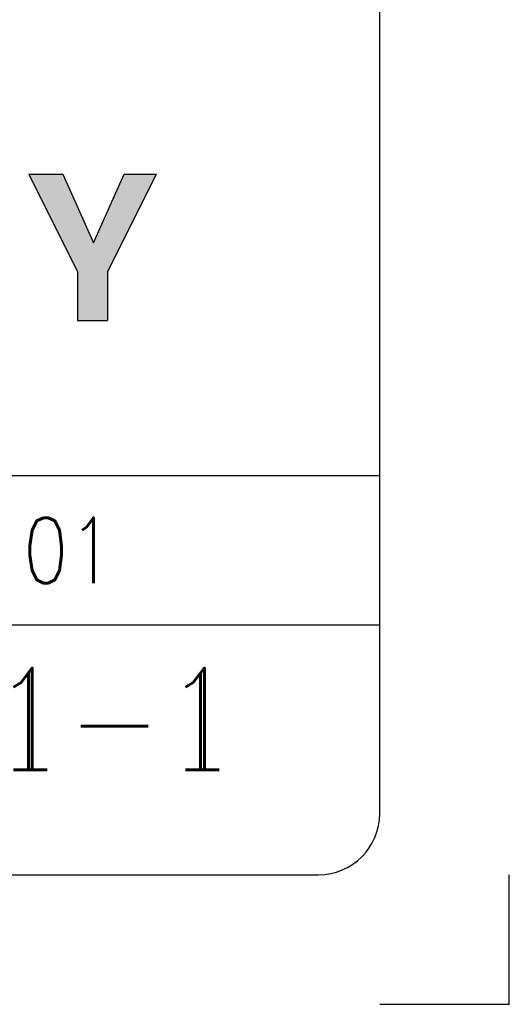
# Model space of a CAD drawing. Header units: inches. Extents: x 0 to 882, y 0 to 559.
# Tile 13 of 29: x 840 to 864, y 0 to 48. Entities that reach past the tile are written whole.
import ezdxf

# ---------------------------------------------------------------- set-up
doc = ezdxf.new("R2010")
doc.units = ezdxf.units.IN
doc.layers.add('1', color=7, linetype='Continuous')
doc.styles.add('CONVERTER_16', font='txt.shx', dxfattribs={"width": 0.81})
doc.styles.add('CONVERTER_18', font='complex.shx', dxfattribs={"width": 0.855})

# ---------------------------------------------------------------- blocks, each defined once
blk = doc.blocks.new('Drawing_Grid_Zones', base_point=(6.35, 6.35))
at = {"layer": '1', "color": 4, "linetype": 'Continuous'}
for p, q in [((863.5999999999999, 0), (863.5999999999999, 6.35)), ((857.25, 0), (863.5999999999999, 0))]:
    blk.add_line(p, q, dxfattribs=at)
blk = doc.blocks.new('D_Size_Verigy_Frame', base_point=(6.35, 6.35))
at = {"layer": '1', "linetype": 'Continuous'}
blk.add_hatch(color=4, dxfattribs=at).paths.add_polyline_path([(844.7284888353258, 40.69207410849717), (846.3199930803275, 40.69207410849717), (843.9247231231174, 35.91482718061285), (843.9247231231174, 33.51580777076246), (842.4401006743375, 33.51580777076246), (842.4401006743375, 35.91482718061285), (840.0631131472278, 40.69207410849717), (841.7321678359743, 40.69207410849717), (843.2312821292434, 37.33176491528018)])
at = {"color": 4, "linetype": 'Continuous'}
blk.add_line((857.25, 25.9122995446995), (793.353125, 25.9122995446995), dxfattribs=at)
at = {"color": 7, "linetype": 'Continuous'}
blk.add_line((857.25, 18.58750000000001), (793.353125, 18.58750000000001), dxfattribs=at)
at = {"layer": '1', "color": 7, "linetype": 'Continuous'}
for p, q in [((857.25, 9.35), (857.25, 549.45)), ((9.35, 6.35), (854.2500000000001, 6.35))]:
    blk.add_line(p, q, dxfattribs=at)
at = {"layer": '1', "color": 4, "linetype": 'Continuous'}
for p, q in [((840.0631131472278, 40.69207410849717), (842.4401006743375, 35.91482718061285)), ((840.0631131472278, 40.69207410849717), (841.7321678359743, 40.69207410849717)), ((841.7321678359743, 40.69207410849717), (843.2312821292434, 37.33176491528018)), ((843.2312821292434, 37.33176491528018), (844.7284888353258, 40.69207410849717)), ((843.9247231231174, 35.91482718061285), (846.3199930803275, 40.69207410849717)), ((844.7284888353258, 40.69207410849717), (846.3199930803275, 40.69207410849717)), ((842.4401006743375, 35.91482718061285), (842.4401006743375, 33.51580777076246)), ((843.9247231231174, 35.91482718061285), (843.9247231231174, 33.51580777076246)), ((842.4401006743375, 33.51580777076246), (843.9247231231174, 33.51580777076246))]:
    blk.add_line(p, q, dxfattribs=at)
at = {"layer": '1', "color": 7, "linetype": 'Continuous'}
blk.add_arc((854.2500000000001, 9.35), 2.999999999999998, 270, 0, dxfattribs=at)
at = {"layer": '1'}
blk.add_blockref('Drawing_Grid_Zones', (6.35, 6.35), dxfattribs=at)
at = {"color": 3, "attachment_point": 5, "line_spacing_factor": 1.02040816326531}
for s, insert, char_height, style in [('E7018-64101', (831.7290708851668, 22.2498997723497), 3.2, 'CONVERTER_16'), ('E7018-64101-1', (825.3015624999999, 13.99375), 5, 'CONVERTER_18')]:
    blk.add_mtext(s, dxfattribs=dict(at, insert=insert, char_height=char_height, style=style))

msp = doc.modelspace()

# ---------------------------------------------------------------- block references
msp.add_blockref('D_Size_Verigy_Frame', (6.35, 6.35))

doc.saveas('drawing.dxf')
